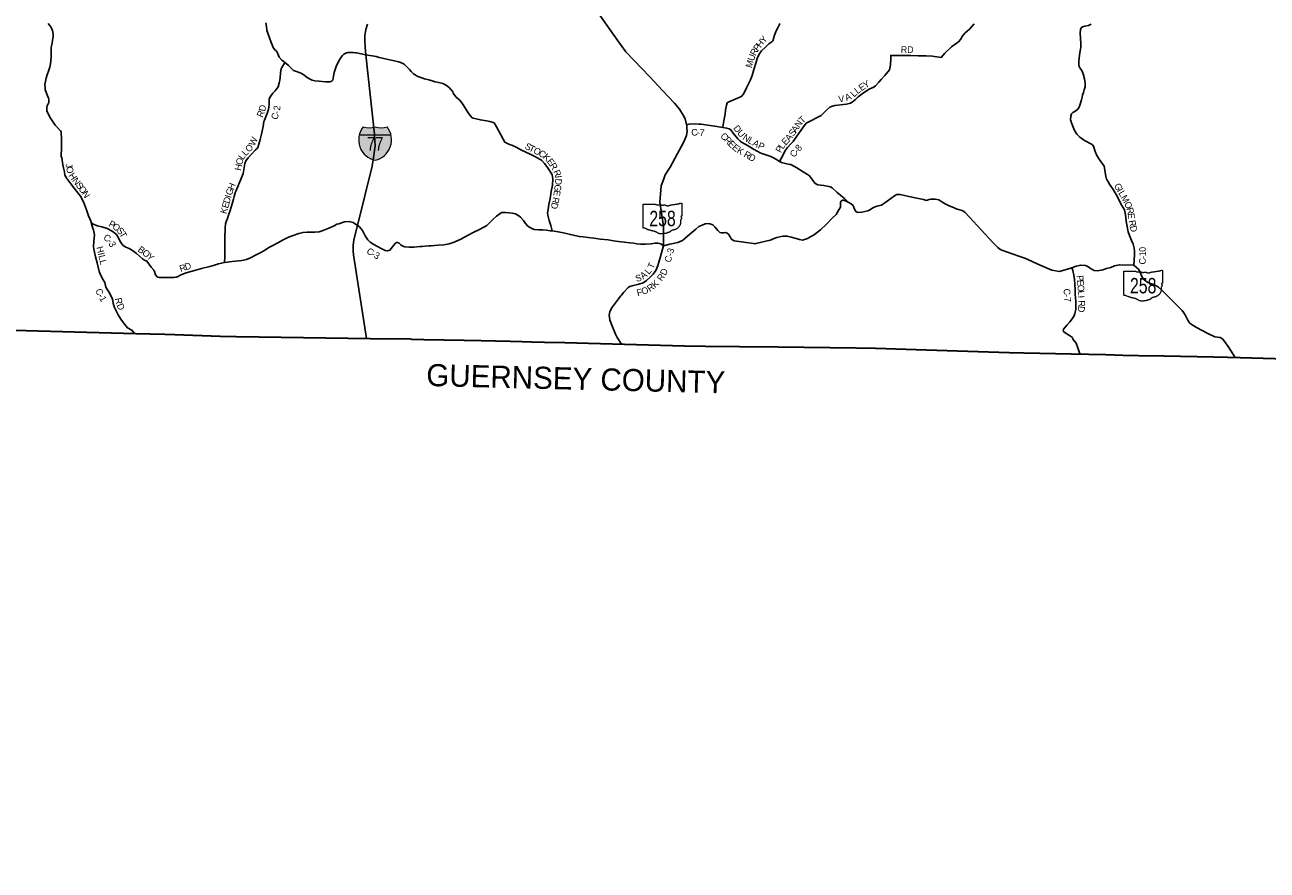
# Model space of a CAD drawing. Header units: feet. Extents: x 2045852 to 2423567, y 671180 to 1091522.
# Tile 4 of 101: x 2217635 to 2273826, y 785822 to 824036. Entities that reach past the tile are written whole.
import ezdxf
from ezdxf.enums import TextEntityAlignment as Align

# ---------------------------------------------------------------- set-up
doc = ezdxf.new("R2010")
doc.units = ezdxf.units.FT
doc.header["$MEASUREMENT"] = 0
doc.linetypes.add('OhDOT_USTN3', pattern=[0.22, 0.165, -0.055])
for name, color, linetype in [('GM_X_Adjacent_County', 7, 'OhDOT_USTN3'), ('GM_X_Adjacent_County_Text', 7, 'Continuous'), ('GM_X_County', 7, 'OhDOT_USTN3'), ('GM_X_County_Road', 3, 'Continuous'), ('GM_X_County_Road_Text', 3, 'Continuous'), ('GM_X_Interstate_Location', 7, 'Continuous'), ('GM_X_Interstate_Route', 1, 'Continuous'), ('GM_X_Interstate_Shield', 7, 'Continuous'), ('GM_X_Interstate_Shield_Hatch_Blue', 162, 'Continuous'), ('GM_X_Interstate_Shield_Hatch_Red', 242, 'Continuous'), ('GM_X_State_Location', 7, 'Continuous'), ('GM_X_State_Route', 1, 'Continuous'), ('GM_X_State_Shield', 7, 'Continuous')]:
    doc.layers.add(name, color=color, linetype=linetype)
doc.styles.add('Style-font30', font='font30.shx')

# ---------------------------------------------------------------- blocks, each defined once
blk = doc.blocks.new('M1-1_2')
at = {"layer": 'GM_X_Interstate_Shield_Hatch_Blue'}
blk.add_hatch(color=256, dxfattribs=at).paths.add_polyline_path([(-718, 398, 0.420565), (-1, -755, 0.420565), (716, 398)])
at = {"layer": 'GM_X_Interstate_Shield_Hatch_Red'}
blk.add_hatch(color=256, dxfattribs=at).paths.add_polyline_path([(716, 398, 0.104765), (545, 753, -0.146746), (-1, 757, -0.146746), (-547, 753, 0.104765), (-718, 398)])
at = {"layer": 'GM_X_Interstate_Shield', "linetype": 'Continuous', "lineweight": 0}
blk.add_line((-718, 398), (716, 398), dxfattribs=at)
for centre, start, end in [((205, 172), 142.1116, 257.5332), ((-279, 1665), 253.7058, 287.0472), ((-207, 172), 282.4668, 37.8884), ((278, 1665), 252.9528, 286.2942)]:
    blk.add_arc(centre, 950, start, end, dxfattribs=at)
at = {"layer": 'GM_X_Interstate_Shield', "linetype": 'Continuous', "lineweight": 0, "style": 'Style-font30', "width": 0.8}
blk.add_attdef('M1-1_2_27372', text='', height=625, dxfattribs=at).set_placement((0, -328), align=Align.CENTER)
blk = doc.blocks.new('M1-H5_3')
at = {"layer": 'GM_X_State_Shield', "color": 7, "linetype": 'Continuous', "lineweight": 13}
blk.add_rational_spline([(889, 90), (889, 366), (889, 642), (889, 642), (889, 643), (893, 663), (868, 660), (668, 605), (457, 588), (381, 580), (315, 549), (240, 521), (173, 560), (112, 595), (47, 566), (7, 549), (-22, 577), (-110, 589), (-199, 583), (-269, 581), (-324, 616), (-324, 616), (-324, 616), (-579, 616), (-834, 616), (-834, 616), (-834, 616), (-854, 614), (-851, 598), (-851, 598), (-851, 598), (-851, 70), (-851, -459), (-851, -459), (-851, -459), (-853, -474), (-835, -477), (-817, -477), (-799, -475), (-764, -473), (-747, -497), (-576, -575), (-384, -610), (-281, -631), (-203, -689), (-95, -759), (39, -728), (85, -714), (134, -717), (195, -718), (237, -683), (257, -669), (280, -677), (334, -668), (367, -632), (435, -561), (548, -554), (886, -443), (829, -154), (821, -106), (863, -70), (888, -16), (859, 37), (840, 63), (876, 72), (892, 76), (889, 90), (889, 90), (889, 90), (889, 90), (889, 90)], [1, 1, 1, 1, 1, 0.602679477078, 1, 0.993510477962, 1, 0.97918266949, 1, 0.861753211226, 1, 0.844914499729, 1, 0.780919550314, 1, 0.992003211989, 1, 0.94119849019, 1, 1, 1, 1, 1, 1, 1, 0.707106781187, 1, 1, 1, 1, 1, 1, 1, 0.729277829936, 1, 0.993307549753, 1, 0.85024490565, 1, 0.989290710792, 1, 0.968903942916, 1, 0.884615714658, 1, 0.975313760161, 1, 0.917850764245, 1, 0.834383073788, 1, 0.938481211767, 1, 0.912928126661, 1, 0.784359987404, 1, 0.905853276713, 1, 0.928432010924, 1, 0.626651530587, 1, 0.776429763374, 1, 1, 1, 1, 1], degree=2, knots=[0, 0, 0, 0.028571, 0.028571, 0.057143, 0.057143, 0.085714, 0.085714, 0.114286, 0.114286, 0.142857, 0.142857, 0.171429, 0.171429, 0.2, 0.2, 0.228571, 0.228571, 0.257143, 0.257143, 0.285714, 0.285714, 0.314286, 0.314286, 0.342857, 0.342857, 0.371429, 0.371429, 0.4, 0.4, 0.428571, 0.428571, 0.457143, 0.457143, 0.485714, 0.485714, 0.514286, 0.514286, 0.542857, 0.542857, 0.571429, 0.571429, 0.6, 0.6, 0.628571, 0.628571, 0.657143, 0.657143, 0.685714, 0.685714, 0.714286, 0.714286, 0.742857, 0.742857, 0.771429, 0.771429, 0.8, 0.8, 0.828571, 0.828571, 0.857143, 0.857143, 0.885714, 0.885714, 0.914286, 0.914286, 0.942857, 0.942857, 0.971429, 0.971429, 1, 1, 1], dxfattribs=at)
at = {"layer": 'GM_X_State_Shield', "color": 7, "linetype": 'Continuous', "lineweight": 13, "style": 'Style-font30', "width": 0.767998}
blk.add_attdef('M1-H5_3_14436', text='', height=696, dxfattribs=at).set_placement((21, -384), align=Align.CENTER)

msp = doc.modelspace()

# ---------------------------------------------------------------- linework, layer by layer
at = {"layer": 'GM_X_Adjacent_County', "flags": 128}
msp.add_lwpolyline([(2188970, 784800), (2192357, 784731), (2196448, 784615), (2197403, 784594), (2200215, 784512), (2200360, 788620), (2200613, 796485), (2200641, 798124), (2200753, 800343), (2200888, 804628), (2200970, 806426), (2200980, 806737), (2200964, 807397), (2200952, 807861), (2200950, 808740), (2200937, 810583), (2203468, 810454), (2205367, 810447), (2208877, 810314), (2211708, 810261), (2213519, 810293), (2215989, 810263), (2216269, 810252), (2216385, 810247), (2222591, 810077), (2224069, 810043), (2226694, 809947), (2227551, 809935), (2233091, 809852), (2233946, 809839), (2234064, 809837), (2234824, 809845), (2235024, 809841), (2235108, 809832), (2235157, 809813), (2237881, 809768), (2239933, 809721), (2240904, 809686), (2241725, 809678), (2244622, 809597), (2247789, 809509), (2251380, 809474), (2251689, 809473), (2255913, 809419), (2258356, 809339), (2262276, 809213), (2265363, 809148), (2266460, 809129), (2267589, 809085), (2268756, 809074), (2271583, 809017), (2272383, 808997), (2274807, 808927), (2275865, 808932), (2278607, 808857), (2281941, 808765), (2284511, 808769), (2285052, 808754), (2286396, 808723), (2287694, 808712), (2288312, 808685), (2293017, 808570), (2292944, 804219), (2292931, 803917), (2292920, 803204), (2292913, 802612), (2292800, 794225), (2292779, 793198), (2293374, 793190), (2298035, 793128), (2299175, 793146), (2301755, 793131), (2303152, 793123), (2305819, 793124), (2310364, 793079), (2313830, 793043), (2317765, 792991), (2319605, 792982), (2320703, 792942), (2324572, 792923), (2324541, 790177), (2324510, 787483), (2324439, 782975), (2324438, 782818), (2324414, 782080), (2324424, 781556), (2324373, 779095), (2324338, 777708), (2324311, 776692), (2324262, 773851), (2324216, 769717), (2324176, 766362), (2324107, 762362), (2324092, 761384), (2324078, 760960), (2323982, 751407), (2323980, 751235), (2323977, 751057), (2323976, 750974), (2323909, 745366), (2323897, 744881), (2323804, 741223), (2323694, 734731), (2323638, 732518), (2323640, 730800), (2323587, 727019), (2323538, 723035), (2323488, 719313), (2323389, 713951), (2323387, 713770), (2323379, 713156), (2322898, 713163), (2321726, 713178), (2321372, 713183), (2320947, 713195), (2320606, 713207), (2318933, 713214), (2314690, 713308), (2309795, 713393), (2307399, 713421), (2307209, 713423), (2303944, 713491), (2303812, 713492), (2299788, 713546), (2299202, 713555), (2299084, 713553), (2291519, 713606), (2291511, 712300), (2287530, 712365), (2286120, 712388), (2284320, 712418), (2283890, 712425), (2283622, 712428), (2280807, 712431), (2280782, 709984), (2280758, 705841), (2280739, 702482), (2280735, 701809), (2280734, 701754), (2280575, 701748), (2279304, 701805), (2274523, 701941), (2268357, 702066), (2267453, 702102), (2266418, 702131), (2259694, 702266), (2259396, 702227), (2259200, 695737), (2259078, 691690), (2257336, 691739), (2253799, 691787), (2252659, 691828), (2251072, 691849), (2250969, 691851), (2249438, 691906), (2242853, 692061), (2240552, 692108), (2237079, 692186), (2235857, 692235), (2233562, 692283), (2228570, 692450), (2227054, 692501), (2227044, 692058), (2226990, 689436), (2226882, 684241), (2226906, 683181), (2226899, 681950), (2226874, 681417), (2226791, 675309), (2226745, 671901), (2226735, 671180), (2226544, 671184), (2224671, 671212), (2223922, 671228), (2223586, 671237), (2223518, 671250), (2221487, 671304), (2214245, 671519), (2214126, 671527), (2207163, 671713), (2206419, 671712), (2204929, 671759), (2203577, 671790), (2199683, 671849), (2197951, 671956), (2194718, 672119), (2194857, 676214), (2194852, 676260), (2194853, 676321), (2194856, 676593), (2194863, 676781), (2194879, 676818), (2194880, 676867), (2194966, 683936), (2195138, 690919), (2195151, 691485), (2195143, 692039), (2195156, 692291), (2195154, 692373), (2195152, 692456), (2195152, 692521), (2195152, 692656), (2195170, 693002), (2195161, 693084), (2195171, 693419), (2195185, 693644), (2195230, 693771), (2195203, 694816), (2195236, 695226), (2195271, 698126), (2195346, 704205), (2193261, 704273), (2191222, 704338), (2187680, 704451), (2186409, 704496), (2186080, 704519), (2184840, 704567), (2185422, 720498), (2185490, 722774), (2185649, 727529), (2185675, 729388), (2185793, 731430), (2186113, 740353), (2186194, 742902), (2186363, 747793), (2186525, 752221), (2186586, 754163), (2186645, 756395), (2186664, 758147), (2186861, 763107), (2186832, 763518), (2186986, 767287), (2187166, 774940), (2187223, 775519), (2187301, 778811), (2187491, 783653), (2187545, 784831)], close=True, dxfattribs=at)
at = {"layer": 'GM_X_County', "flags": 128}
msp.add_lwpolyline([(2243670, 966925), (2245496, 967220), (2251259, 968089), (2252800, 968322), (2253355, 968407), (2253837, 968476), (2254521, 968572), (2255025, 968928), (2255796, 970471), (2256626, 972503), (2256998, 973008), (2257525, 973068), (2258050, 972955), (2258559, 972903), (2259079, 972653), (2259584, 972510), (2260105, 972490), (2261703, 971959), (2262214, 971872), (2262721, 971844), (2262781, 971821), (2263021, 971730), (2263225, 971652), (2263732, 971249), (2264085, 970742), (2264011, 970226), (2263502, 969934), (2262984, 969822), (2262477, 969650), (2261456, 968823), (2260946, 968539), (2260640, 968285), (2264331, 968240), (2265711, 968240), (2270238, 968238), (2272659, 968235), (2280722, 968218), (2285626, 968187), (2286951, 968168), (2287501, 968160), (2288216, 968150), (2292919, 968108), (2296526, 968104), (2296479, 965356), (2296448, 963511), (2296423, 960870), (2296408, 958466), (2296367, 956057), (2296281, 950996), (2296177, 947051), (2296064, 942890), (2296028, 941568), (2295972, 939486), (2295916, 936962), (2299326, 936856), (2302575, 936812), (2308259, 936694), (2311710, 936593), (2311634, 933543), (2311541, 929080), (2311333, 919259), (2311306, 917826), (2311256, 915178), (2311236, 914088), (2311214, 912955), (2311204, 912098), (2311183, 910510), (2311162, 908662), (2311142, 906658), (2311136, 904416), (2311128, 901731), (2311015, 895934), (2310932, 888659), (2310895, 887022), (2310806, 880375), (2310724, 876069), (2310623, 872515), (2310623, 872508), (2310607, 871396), (2310502, 865439), (2310498, 865288), (2310398, 861026), (2310306, 856424), (2310248, 853220), (2310223, 851932), (2310214, 851520), (2310138, 848241), (2310114, 846712), (2310080, 844541), (2310027, 841184), (2307349, 841233), (2303948, 841296), (2299409, 841304), (2298984, 841309), (2298203, 841318), (2296152, 841341), (2293505, 841370), (2293396, 836726), (2293369, 835544), (2293369, 835523), (2293308, 832193), (2293233, 828059), (2293212, 825327), (2293118, 821627), (2293188, 821552), (2293117, 818552), (2293112, 818342), (2293053, 815903), (2293041, 815366), (2293031, 814619), (2293029, 814434), (2293026, 814182), (2293020, 810701), (2293017, 808570), (2288312, 808685), (2287694, 808712), (2286396, 808723), (2285052, 808754), (2284511, 808769), (2281941, 808765), (2278607, 808857), (2275865, 808932), (2274807, 808927), (2272383, 808997), (2271583, 809017), (2268756, 809074), (2267589, 809085), (2266460, 809129), (2265363, 809148), (2262276, 809213), (2258356, 809339), (2255913, 809419), (2251689, 809473), (2251380, 809474), (2247789, 809509), (2244622, 809597), (2241725, 809678), (2240904, 809686), (2239933, 809721), (2237881, 809768), (2235157, 809813), (2235108, 809832), (2235024, 809841), (2234824, 809845), (2234064, 809837), (2233946, 809839), (2233091, 809852), (2227551, 809935), (2226694, 809947), (2224069, 810043), (2222591, 810077), (2216385, 810247), (2216269, 810252), (2215989, 810263), (2213519, 810293), (2213627, 817102), (2213655, 818136), (2213726, 820713), (2213805, 823202), (2213815, 823503), (2213879, 825865), (2213899, 826592), (2213910, 827017), (2213920, 827376), (2213958, 828780), (2214067, 832866), (2214085, 833647), (2214161, 837071), (2214172, 837601), (2214173, 837651), (2214280, 842456), (2214325, 844752), (2214394, 848299), (2214406, 850297), (2214439, 851037), (2214443, 851558), (2214446, 852454), (2214462, 853287), (2214476, 853629), (2214493, 853816), (2214491, 853997), (2214499, 854314), (2214510, 854746), (2214525, 855349), (2214553, 855578), (2214547, 856204), (2214657, 859704), (2214652, 860056), (2214703, 861291), (2214685, 861780), (2214689, 861870), (2214692, 861891), (2214706, 862018), (2214722, 862314), (2214713, 862358), (2214760, 863784), (2213059, 863767), (2212338, 863778), (2207729, 863916), (2205877, 863971), (2201653, 864097), (2200260, 864139), (2197000, 864235), (2196205, 864256), (2196155, 864257), (2196092, 864258), (2195885, 864274), (2195196, 864286), (2194935, 864288), (2191445, 864378), (2189480, 864425), (2188982, 864436), (2188457, 864449), (2187922, 864462), (2187925, 864628), (2187948, 865755), (2187948, 866033), (2188007, 867963), (2188110, 871364), (2188124, 871834), (2188182, 873967), (2188318, 879030), (2188403, 882186), (2188476, 886476), (2188490, 887264), (2188495, 887582), (2188532, 889441), (2188560, 890861), (2188613, 891479), (2190605, 891425), (2191120, 891411), (2193461, 891346), (2197423, 891265), (2199208, 891260), (2199586, 891258), (2199593, 891663), (2199711, 897821), (2199775, 901222), (2199836, 904425), (2199869, 906089), (2199891, 907113), (2199947, 909708), (2200006, 912318), (2200087, 915212), (2200143, 917325), (2200155, 917813), (2200338, 924556), (2200392, 926843), (2200484, 930897), (2200489, 931164), (2200543, 933850), (2200339, 933858), (2200406, 936209), (2200436, 937271), (2200493, 940261), (2200529, 942562), (2200560, 945010), (2200580, 945814), (2200683, 949897), (2200730, 951733), (2200755, 952721), (2200835, 955808), (2200883, 957242), (2200924, 958023), (2200215, 958030), (2199395, 958038), (2199385, 959902), (2202793, 960436), (2203294, 960508), (2204689, 960708), (2205329, 960811), (2211388, 961785), (2213677, 962155), (2216348, 962587), (2220392, 963239), (2223431, 963729), (2224410, 963887), (2224423, 963889), (2230233, 964788), (2231146, 964928), (2231408, 964969), (2232372, 965117), (2232817, 965186), (2235507, 965607), (2235785, 965650), (2240387, 966394)], close=True, dxfattribs=at)
at = {"layer": 'GM_X_County_Road', "flags": 128}
for points in [[(2220636, 815097), (2220627, 815125), (2220520, 815404), (2220421, 815680), (2220295, 816042), (2220151, 816295), (2220035, 816441), (2219873, 816647), (2219721, 816850), (2219533, 817092), (2219483, 817163), (2219449, 817247), (2219427, 817389), (2219388, 817568), (2219357, 817704), (2219316, 817914), (2219301, 818018), (2219285, 818102), (2219285, 818188), (2219290, 818389), (2219295, 818630), (2219288, 818923), (2219275, 819131), (2219273, 819197), (2219242, 819247), (2219009, 819496), (2218794, 819813), (2218706, 819984), (2218633, 820154), (2218626, 820297), (2218640, 820369), (2218724, 820521), (2218714, 820661), (2218701, 820743), (2218674, 820785), (2218595, 820986), (2218560, 821104), (2218550, 821204), (2218546, 821339), (2218563, 821483), (2218599, 821628), (2218647, 821777), (2218725, 821991), (2218765, 822128), (2218797, 822280), (2218814, 822415), (2218819, 822605), (2218825, 822782), (2218826, 822996), (2218843, 823093), (2218864, 823205), (2218892, 823346), (2218912, 823499), (2218915, 823621), (2218888, 823783), (2218806, 823945), (2218688, 824093)], [(2228536, 824132), (2228558, 823956), (2228583, 823785), (2228608, 823712), (2228647, 823618), (2228698, 823444), (2228771, 823232), (2228814, 823131), (2228870, 823007), (2228940, 822906), (2228996, 822864), (2229041, 822795), (2229139, 822573), (2229257, 822446), (2229368, 822364), (2229401, 822340), (2229439, 822310), (2229567, 822204), (2229665, 822089), (2229779, 821974), (2229973, 821910), (2230112, 821856), (2230254, 821779), (2230364, 821688), (2230473, 821608), (2230637, 821541), (2230744, 821511), (2230947, 821491), (2231236, 821465), (2231431, 821463), (2231521, 821489), (2231565, 821535), (2231597, 821710), (2231633, 821879), (2231712, 822157), (2231838, 822408), (2231949, 822579), (2232005, 822650), (2232066, 822708), (2232124, 822748), (2232186, 822774), (2232257, 822787), (2232324, 822789), (2232490, 822781), (2232584, 822773)], [(2251781, 824105), (2251752, 824026), (2251692, 823909), (2251630, 823790), (2251545, 823575), (2251506, 823467), (2251468, 823321), (2251422, 823268), (2251291, 823183), (2251138, 823022), (2250961, 822861), (2250854, 822708), (2250761, 822516), (2250708, 822347), (2250615, 822017), (2250539, 821748), (2250439, 821526), (2250339, 821311), (2250278, 821196), (2250231, 821083), (2250146, 820925), (2250063, 820818), (2249980, 820770), (2249558, 820590), (2249448, 820541), (2249399, 820506), (2249368, 820403), (2249334, 820183)], [(2251769, 817866), (2251853, 818028), (2252035, 818368), (2252124, 818485), (2252283, 818656), (2252392, 818766), (2252555, 818999), (2252808, 819368), (2252928, 819534), (2252982, 819585), (2253187, 819694), (2253474, 819842), (2253654, 819943), (2253751, 820023), (2253898, 820179), (2254043, 820310), (2254121, 820353), (2254269, 820387), (2254800, 820456), (2254982, 820498), (2255060, 820545), (2255203, 820666), (2255334, 820782), (2255503, 820912), (2255652, 821021), (2255827, 821123), (2255883, 821154), (2255999, 821210), (2256118, 821284), (2256267, 821442), (2256364, 821570), (2256532, 821751), (2256738, 822009), (2256791, 822224), (2256810, 822510), (2256799, 822656), (2256977, 822655), (2257381, 822651), (2257709, 822648), (2258045, 822640), (2258397, 822637), (2258682, 822619), (2258776, 822603), (2258984, 822574), (2259089, 822565), (2259248, 822756), (2259554, 823047), (2259717, 823165), (2259818, 823235), (2259885, 823280), (2259952, 823377), (2260067, 823559), (2260170, 823678), (2260255, 823750), (2260360, 823847), (2260578, 824087)], [(2266618, 816975), (2266618, 816975), (2266579, 817040), (2266565, 817063), (2266528, 817187), (2266490, 817474), (2266452, 817642), (2266382, 817760), (2266225, 817970), (2266124, 818127), (2266050, 818313), (2265977, 818548), (2265907, 818631), (2265568, 818813), (2265355, 818953), (2265211, 819100), (2265114, 819258), (2265021, 819482), (2264978, 819602), (2264938, 819741), (2264946, 819904), (2264972, 820010), (2265036, 820069), (2265175, 820151), (2265264, 820231), (2265324, 820316), (2265373, 820450), (2265422, 820643), (2265455, 820764), (2265471, 820862), (2265512, 820985), (2265548, 821094), (2265592, 821235), (2265600, 821395), (2265567, 821603), (2265507, 821817), (2265442, 821974), (2265353, 822093), (2265322, 822147), (2265313, 822223), (2265315, 822377), (2265327, 822539), (2265360, 822778), (2265380, 822933), (2265392, 823025), (2265398, 823178), (2265377, 823434), (2265368, 823660), (2265380, 823824), (2265411, 823901), (2265470, 823952), (2265576, 823977), (2265750, 824004), (2265869, 824067)], [(2232584, 822773), (2232635, 822769), (2232854, 822727), (2233063, 822686), (2233521, 822599), (2233655, 822568)], [(2229401, 822340), (2229330, 822233), (2229252, 822112), (2229224, 822044), (2229200, 821878), (2229184, 821633), (2229138, 821403), (2229086, 821239), (2228964, 821058), (2228857, 820945), (2228783, 820850), (2228723, 820748), (2228691, 820683), (2228679, 820454), (2228657, 820207), (2228631, 820124), (2228582, 820002), (2228471, 819725), (2228450, 819660), (2228416, 819436), (2228344, 819091), (2228282, 818861), (2228225, 818643), (2228190, 818531), (2228156, 818460), (2228052, 818367), (2227882, 818192), (2227731, 818030), (2227623, 817889), (2227589, 817776), (2227556, 817584), (2227503, 817322), (2227384, 817016), (2227221, 816624), (2227152, 816438), (2227110, 816278), (2227071, 816163), (2227008, 815951), (2226921, 815651), (2226849, 815427), (2226806, 815287), (2226761, 815172), (2226718, 815034), (2226700, 814865), (2226682, 814397), (2226677, 813817), (2226674, 813548), (2226672, 813295)], [(2233655, 822568), (2234548, 822361), (2234677, 822318), (2234755, 822279), (2234809, 822239), (2234914, 822137), (2235028, 822024), (2235108, 821934), (2235208, 821828), (2235403, 821707), (2235585, 821636), (2235718, 821598), (2235909, 821544), (2236060, 821503), (2236201, 821458), (2236358, 821425), (2236547, 821387), (2236628, 821344), (2236714, 821290), (2236838, 821182), (2236989, 821009), (2237004, 820948), (2237132, 820787), (2237245, 820679), (2237331, 820611), (2237466, 820418), (2237573, 820262), (2237688, 820066), (2237788, 819918), (2237868, 819836), (2237913, 819813), (2238239, 819741), (2238523, 819702), (2238667, 819666), (2238774, 819638), (2238859, 819602), (2238975, 819433), (2239146, 819098), (2239264, 818864), (2239340, 818739), (2239563, 818635), (2239664, 818595), (2239892, 818487), (2240066, 818393), (2240103, 818376), (2240263, 818303), (2240487, 818185), (2240730, 818071), (2240946, 817954), (2240957, 817947)], [(2249334, 820183), (2249334, 820182), (2249307, 820002), (2249252, 819704), (2249226, 819515), (2249212, 819398)], [(2247565, 819530), (2247680, 819550), (2247915, 819555), (2248116, 819546), (2248228, 819545), (2248522, 819500), (2248846, 819454), (2249113, 819417), (2249212, 819398), (2249379, 819368), (2249496, 819332), (2249561, 819290), (2249677, 819141), (2249883, 818890), (2249997, 818781), (2250055, 818737), (2250353, 818568), (2250591, 818424), (2250795, 818304), (2250897, 818251), (2250965, 818222), (2251199, 818145), (2251372, 818086), (2251504, 818032), (2251633, 817949), (2251769, 817866), (2251866, 817807), (2252035, 817763), (2252224, 817725), (2252288, 817716), (2252557, 817566), (2252841, 817397), (2253041, 817269), (2253127, 817218), (2253241, 817042), (2253365, 816881), (2253436, 816833), (2253503, 816800), (2253768, 816767), (2254070, 816707), (2254153, 816673), (2254374, 816459), (2254540, 816318), (2254697, 816202), (2254802, 816103), (2254881, 816019)], [(2240957, 817947), (2240959, 817945), (2241021, 817907), (2241145, 817774), (2241251, 817636), (2241372, 817451), (2241487, 817259), (2241520, 817075), (2241497, 816791), (2241448, 816501), (2241400, 816181), (2241336, 815912), (2241302, 815695), (2241276, 815539), (2241288, 815431), (2241357, 815192), (2241423, 814959), (2241481, 814724)], [(2267803, 813170), (2267823, 813636), (2267825, 813815), (2267809, 813947), (2267763, 814117), (2267697, 814280), (2267595, 814518), (2267539, 814672), (2267477, 814997), (2267449, 815155), (2267413, 815446), (2267368, 815675), (2267230, 815922), (2267148, 816086), (2267000, 816360), (2266858, 816592), (2266703, 816831), (2266618, 816975)], [(2220636, 815097), (2220732, 815030), (2220917, 814948), (2221124, 814911), (2221365, 814835), (2221585, 814710), (2221775, 814557), (2221888, 814371), (2221960, 814214), (2222076, 814062), (2222207, 813984), (2222352, 813927), (2222507, 813833), (2222687, 813693), (2222960, 813465), (2223050, 813391), (2223155, 813357), (2223346, 813087), (2223466, 812940), (2223506, 812887), (2223538, 812737), (2223598, 812666), (2223657, 812630), (2223723, 812613), (2223820, 812610), (2223994, 812616), (2224128, 812618), (2224267, 812609), (2224369, 812608), (2224485, 812633), (2224570, 812659), (2224663, 812722), (2224939, 812829), (2225309, 812937), (2225620, 813017), (2225995, 813115), (2226210, 813175), (2226395, 813227), (2226526, 813265), (2226672, 813295), (2227018, 813342), (2227316, 813367), (2227442, 813376), (2227659, 813434), (2227848, 813509), (2228071, 813619), (2228303, 813749), (2228516, 813869), (2228670, 813971), (2228823, 814045), (2229082, 814188), (2229345, 814335), (2229565, 814431), (2229775, 814521), (2230022, 814599), (2230221, 814652), (2230403, 814669), (2230750, 814663), (2230950, 814678), (2231077, 814718), (2231385, 814850), (2231627, 814958), (2231745, 815027), (2231841, 815044), (2232094, 815130), (2232308, 815142), (2232491, 815094), (2232674, 814973), (2232754, 814920), (2232902, 814733), (2233034, 814505), (2233145, 814314), (2233260, 814206), (2233421, 814112), (2233750, 813923), (2233935, 813830), (2234042, 813822), (2234147, 813851), (2234328, 814070), (2234384, 814146), (2234445, 814194), (2234495, 814201), (2234572, 814167), (2234646, 814092), (2234696, 814042), (2234823, 814003), (2235020, 813987), (2235231, 813985), (2235504, 814018), (2235607, 814022), (2235749, 814030), (2235909, 814040), (2236006, 814047), (2236159, 814056), (2236325, 814083), (2236593, 814093), (2236829, 814134), (2237058, 814214), (2237357, 814348), (2237660, 814508), (2237943, 814658), (2238164, 814774), (2238396, 814890), (2238524, 814969), (2238669, 815106), (2238806, 815244), (2238975, 815390), (2239133, 815509), (2239214, 815549), (2239284, 815551), (2239368, 815553), (2239672, 815527), (2239831, 815488), (2239984, 815398), (2240055, 815341), (2240076, 815324), (2240191, 815193), (2240226, 815139)], [(2222591, 810077), (2222480, 810238), (2222283, 810337), (2222104, 810563), (2221978, 810736), (2221863, 810920), (2221775, 811072), (2221692, 811265), (2221635, 811432), (2221616, 811568), (2221585, 811686), (2221427, 811960), (2221320, 812154), (2221266, 812302), (2221250, 812383), (2221171, 812516), (2221090, 812680), (2221003, 812889), (2220913, 813280), (2220838, 813549), (2220755, 813894), (2220740, 814016), (2220762, 814250), (2220781, 814529), (2220745, 814749), (2220682, 814942), (2220636, 815097)], [(2240226, 815139), (2240226, 815139), (2240275, 815062), (2240384, 814937), (2240574, 814825), (2240671, 814787), (2240868, 814770), (2241063, 814763), (2241231, 814752), (2241390, 814731), (2241481, 814724), (2241674, 814689), (2241922, 814649), (2242053, 814624), (2242311, 814556), (2242507, 814507), (2242719, 814466), (2242881, 814452), (2243119, 814422), (2243366, 814393), (2243672, 814352), (2244020, 814313), (2244358, 814263), (2244738, 814219), (2245000, 814181), (2245167, 814160), (2245322, 814134), (2245483, 814116), (2245712, 814115), (2245968, 814136), (2246129, 814162), (2246284, 814166), (2246405, 814141), (2246518, 814043)], [(2246518, 814043), (2246486, 813937), (2246350, 813455), (2246278, 813207), (2246218, 813039), (2246168, 812935), (2246051, 812761), (2245906, 812609), (2245749, 812479), (2245597, 812380), (2245402, 812315), (2245105, 812243), (2245002, 812203), (2244923, 812156), (2244735, 811959), (2244623, 811814), (2244594, 811779), (2244490, 811650), (2244213, 811292), (2244148, 811197), (2244101, 811070), (2244071, 810905), (2244074, 810802), (2244092, 810705), (2244151, 810542), (2244357, 810056), (2244431, 809896), (2244622, 809597)], [(2264985, 813058), (2265033, 812938), (2265084, 812716), (2265111, 812525), (2265129, 812318), (2265141, 812033), (2265150, 811812), (2265151, 811734), (2265172, 811503), (2265180, 811344), (2265166, 811175), (2265132, 810980), (2265100, 810875), (2265009, 810745), (2264898, 810609), (2264783, 810470), (2264686, 810362), (2264621, 810275), (2264600, 810194), (2264692, 810111), (2264882, 809988), (2265015, 809902), (2265041, 809825), (2265186, 809642), (2265270, 809432), (2265344, 809209), (2265363, 809148)]]:
    msp.add_lwpolyline(points, dxfattribs=at)
at = {"layer": 'GM_X_Interstate_Route', "flags": 128}
msp.add_lwpolyline([(2233091, 809852), (2232507, 813634), (2232491, 813812), (2232486, 814054), (2232511, 814321), (2232674, 814973), (2233340, 817643), (2233404, 818022), (2233456, 818362), (2233474, 818570), (2233469, 818813), (2233452, 819098), (2233063, 822686), (2233029, 823034), (2233008, 823362), (2233011, 823562), (2233059, 823831), (2233133, 824061)], dxfattribs=at)
at = {"layer": 'GM_X_State_Route', "flags": 128}
for points in [[(2243393, 824841), (2244243, 823610), (2244428, 823364), (2244825, 822823), (2245897, 821693), (2246478, 821072), (2246752, 820781), (2247016, 820501), (2247246, 820229), (2247408, 819956), (2247503, 819782), (2247565, 819530), (2247571, 819506), (2247571, 819339), (2247589, 819227), (2247556, 819030), (2247444, 818745), (2247029, 817995), (2246818, 817610), (2246602, 817254), (2246539, 817081), (2246423, 816752), (2246360, 816022), (2246529, 814931), (2246518, 814043)], [(2246518, 814043), (2246810, 814128), (2247171, 814199), (2247389, 814288), (2247715, 814570), (2247986, 814799), (2248118, 814915), (2248265, 814988), (2248412, 815046), (2248504, 815051), (2248619, 815039), (2248705, 815014), (2248758, 814989), (2248843, 814902), (2248982, 814745), (2249076, 814656), (2249159, 814627), (2249249, 814627), (2249328, 814648), (2249407, 814625), (2249464, 814567), (2249544, 814452), (2249590, 814365), (2249659, 814303), (2249725, 814272), (2250591, 814148), (2250647, 814140), (2250705, 814150), (2251344, 814300), (2251399, 814313), (2251429, 814339), (2251483, 814362), (2251642, 814420), (2251923, 814483), (2252120, 814484), (2252301, 814434), (2252518, 814383), (2252677, 814335), (2252814, 814309), (2252906, 814330), (2253029, 814376), (2253354, 814560), (2253493, 814664), (2253621, 814770), (2253894, 815029), (2254150, 815292), (2254335, 815457), (2254454, 815669), (2254522, 815801), (2254524, 815927), (2254524, 816013), (2254557, 816070), (2254617, 816109), (2254655, 816110), (2254677, 816106), (2254682, 816105), (2254881, 816019), (2255004, 815946), (2255100, 815869), (2255131, 815781), (2255177, 815668), (2255244, 815588), (2255321, 815559), (2255493, 815574), (2255763, 815624), (2255858, 815676), (2256017, 815778), (2256092, 815813), (2256170, 815837), (2256379, 815889), (2256635, 816068), (2256967, 816312), (2257072, 816371), (2257136, 816374), (2257221, 816360), (2257762, 816249), (2258284, 816138), (2258421, 816102), (2258537, 816146), (2258626, 816163), (2258807, 816156), (2258982, 816122), (2259115, 816040), (2259263, 815938), (2259437, 815850), (2259557, 815804), (2259810, 815707), (2260027, 815638), (2260149, 815561), (2260361, 815349), (2261424, 814193), (2261638, 813975), (2261739, 813896), (2261828, 813846), (2262600, 813574), (2262866, 813491), (2263562, 813174), (2264091, 812946), (2264434, 812885), (2264985, 813058), (2265183, 813126), (2265393, 813179), (2265605, 813164), (2265718, 813105), (2265836, 813015), (2266008, 812925), (2266160, 812917), (2266390, 812968), (2266556, 813018), (2266750, 813073), (2266915, 813142), (2267147, 813191), (2267803, 813170), (2268001, 812998), (2268063, 812883), (2268155, 812661), (2268266, 812512), (2268428, 812394), (2268593, 812332), (2268736, 812280), (2268914, 812178), (2269144, 811969), (2269537, 811576), (2269986, 811118), (2270063, 811019), (2270128, 810902), (2270235, 810684), (2270313, 810567), (2270389, 810498), (2270631, 810359), (2271143, 810079), (2271466, 809936), (2271697, 809901), (2271824, 809824), (2272056, 809501), (2272383, 808997)]]:
    msp.add_lwpolyline(points, dxfattribs=at)

# ---------------------------------------------------------------- block references
at = {"layer": 'GM_X_Interstate_Shield', "color": 7, "linetype": 'Continuous', "lineweight": 0}
ref = msp.add_blockref('M1-1_2', (2233479, 818670), dxfattribs=at)
ref.add_attrib('M1-1_2_27372', '77', dxfattribs={"color": 7, "linetype": 'Continuous', "lineweight": 0, "height": 625, "style": 'Style-font30', "width": 0.8}).set_placement((2233479, 818342), align=Align.CENTER)
at = {"layer": 'GM_X_State_Shield', "color": 7, "linetype": 'Continuous', "lineweight": 13}
ref = msp.add_blockref('M1-H5_3', (2246458, 815319), dxfattribs=at)
ref.add_attrib('M1-H5_3_27656', '258', dxfattribs={"linetype": 'Continuous', "height": 696.1, "style": 'Style-font30', "width": 0.767998}).set_placement((2246479, 814935), align=Align.CENTER)
ref = msp.add_blockref('M1-H5_3', (2268198, 812283), dxfattribs=at)
ref.add_attrib('M1-H5_3_27656', '258', dxfattribs={"linetype": 'Continuous', "height": 696.1, "style": 'Style-font30', "width": 0.767998}).set_placement((2268219, 811899), align=Align.CENTER)

# ---------------------------------------------------------------- texts
at = {"layer": 'GM_X_Adjacent_County_Text', "style": 'Style-font30'}
msp.add_text('GUERNSEY COUNTY', height=1000, rotation=358.5747, dxfattribs=at).set_placement((2235784, 807711))
at = {"layer": 'GM_X_County_Road_Text', "style": 'Style-font30'}
for s, rotation, p in [('H', 50.2, (2250913, 822978)), ('Y', 49.9594, (2251081, 823181)), ('U', 71.3796, (2250601, 822376)), ('R', 61.1372, (2250680, 822614)), ('P', 52.7205, (2250792, 822820)), ('RD', 359.0093, (2257252, 822773)), ('M', 74.0428, (2250513, 822067)), ('L', 43.168, (2255141, 820750)), ('L', 37.0285, (2255298, 820898)), ('E', 33.7947, (2255473, 821030)), ('Y', 28.8611, (2255654, 821151)), ('D', 76.2885, (2228494, 820100)), ('V', 6.9678, (2254451, 820528)), ('A', 23.0331, (2254802, 820584)), ('R', 67.7065, (2228386, 819826)), ('C', 68.7523, (2229033, 819720)), ('2', 84.6409, (2229177, 820156)), ('-', 73.9374, (2229131, 819978)), ('T', 42.9572, (2252808, 819561)), ('C', 358.7432, (2247775, 819035)), ('7', 355.191, (2248139, 819025)), ('D', 307.358, (2249660, 819359)), ('U', 310.893, (2249833, 819133)), ('S', 54.9969, (2252399, 818975)), ('A', 55.1078, (2252516, 819142)), ('N', 54.6922, (2252666, 819358)), ('W', 66.8753, (2228029, 818539)), ('-', 357.7356, (2248020, 819030)), ('C', 313.8794, (2249068, 818988)), ('R', 313.9552, (2249239, 818810)), ('E', 314.565, (2249413, 818631)), ('N', 327.0698, (2250075, 818873)), ('L', 329.9649, (2250311, 818721)), ('A', 332.5759, (2250519, 818602)), ('P', 335.3642, (2250767, 818473)), ('E', 46.4638, (2252047, 818570)), ('A', 50.9091, (2252219, 818752)), ('L', 47.4856, (2227632, 818087)), ('O', 46.2674, (2227782, 818251)), ('S', 331.9367, (2240218, 818456)), ('T', 332.9208, (2240402, 818358)), ('O', 334.2514, (2240609, 818253)), ('C', 330.8612, (2240842, 818140)), ('K', 316.0046, (2241041, 818032)), ('E', 320.8061, (2249597, 818447)), ('K', 330.0055, (2249814, 818275)), ('R', 329.8576, (2250122, 818097)), ('D', 330.0743, (2250336, 817972)), ('P', 61.8283, (2251833, 818227)), ('L', 54.1081, (2251923, 818396)), ('C', 48.3496, (2252425, 818017)), ('8', 49.4634, (2252674, 818299)), ('-', 48.5751, (2252590, 818203)), ('J', 282.1888, (2219468, 817737)), ('O', 281.3778, (2219498, 817600)), ('H', 78.7665, (2227407, 817426)), ('O', 75.9328, (2227458, 817681)), ('L', 55.1747, (2227510, 817911)), ('E', 307.2642, (2241223, 817858)), ('R', 302.496, (2241355, 817685)), ('H', 303.7147, (2219599, 817224)), ('N', 307.8582, (2219759, 816986)), ('R', 291.4615, (2241529, 817412)), ('D', 266.7636, (2241629, 817094)), ('I', 277.2238, (2241614, 817202)), ('S', 307.73, (2219921, 816777)), ('O', 307.1708, (2220044, 816618)), ('N', 302.2239, (2220200, 816413)), ('G', 72.5408, (2226995, 816304)), ('H', 68.8547, (2227072, 816551)), ('E', 261.0062, (2241579, 816577)), ('G', 262.1069, (2241615, 816837)), ('G', 301.4567, (2266886, 816765)), ('I', 300.4778, (2267023, 816541)), ('L', 299.351, (2267085, 816436)), ('E', 73.389, (2226820, 815719)), ('D', 73.39, (2226884, 815934)), ('I', 73.3501, (2226960, 816187)), ('D', 258.6295, (2241480, 816025)), ('R', 258.4352, (2241530, 816268)), ('M', 298.3406, (2267194, 816242)), ('O', 296.4755, (2267348, 815958)), ('K', 73.3946, (2226745, 815466)), ('R', 284.1915, (2267459, 815737)), ('E', 277.7719, (2267518, 815507)), ('P', 331.0543, (2221394, 814948)), ('O', 324.7892, (2221564, 814854)), ('S', 313.619, (2221768, 814712)), ('R', 280.2638, (2267563, 815179)), ('D', 282.0742, (2267609, 814926)), ('C', 326.4691, (2221158, 814357)), ('3', 296.3393, (2221411, 814153)), ('-', 307.293, (2221344, 814239)), ('T', 299.6907, (2221896, 814581)), ('HILL', 283.5706, (2220863, 813982)), ('B', 323.8584, (2222715, 813819)), ('O', 323.1046, (2222914, 813674)), ('Y', 315.8681, (2223117, 813522)), ('C', 327.9177, (2233059, 813731)), ('-', 330.2629, (2233279, 813593)), ('3', 331.5019, (2233392, 813528)), ('C-3', 74.1822, (2246844, 813272)), ('0', 93.4981, (2268344, 813783)), ('1', 89.0272, (2268341, 813573)), ('R', 19.8224, (2224688, 812856)), ('D', 17.5237, (2224917, 812939)), ('T', 65.4542, (2246056, 812977)), ('C', 88.3449, (2268331, 813200)), ('-', 88.4833, (2268338, 813447)), ('S', 16.788, (2245304, 812409)), ('A', 37.3384, (2245602, 812521)), ('L', 49.8916, (2245864, 812730)), ('R', 53.9488, (2246441, 812421)), ('D', 65.5567, (2246620, 812678)), ('P', 275.4198, (2265208, 812697)), ('C', 294.5661, (2220814, 812033)), ('F', 14.1411, (2245354, 811767)), ('O', 19.8462, (2245582, 811826)), ('R', 35.4489, (2245909, 811957)), ('K', 42.6051, (2246141, 812126)), ('C', 271.4326, (2264622, 812108)), ('E', 274.6035, (2265227, 812497)), ('O', 273.4518, (2265245, 812275)), ('L', 273.0957, (2265261, 812012)), ('1', 298.9722, (2220990, 811676)), ('-', 299.6888, (2220930, 811782)), ('R', 282.1834, (2221709, 811664)), ('D', 293.0556, (2221780, 811365)), ('7', 274.8242, (2264635, 811720)), ('-', 272.5227, (2264628, 811856)), ('I', 273.069, (2265273, 811788)), ('R', 271.5106, (2265284, 811575)), ('D', 264.3666, (2265291, 811338))]:
    msp.add_text(s, height=300, rotation=rotation, dxfattribs=at).set_placement(p)
at = {"layer": 'GM_X_Interstate_Location', "style": 'Style-font30'}
msp.add_text('77', height=0.0000833, rotation=0, dxfattribs=at).set_placement((2233274, 818462))
for s in ['.', '-', ',']:
    msp.add_text(s, height=0.0000833, dxfattribs=at).set_placement((2233479, 818670), align=Align.MIDDLE_CENTER)
at = {"layer": 'GM_X_State_Location', "style": 'Style-font30'}
for p in [(2246104, 815246), (2267845, 812210)]:
    msp.add_text('258', height=0.0000833, rotation=0, dxfattribs=at).set_placement(p)
for s, p in [('s', (2246458, 815319)), ('r', (2246458, 815319)), ('s', (2268198, 812283)), ('r', (2268198, 812283))]:
    msp.add_text(s, height=0.0000833, dxfattribs=at).set_placement(p, align=Align.MIDDLE_CENTER)

doc.saveas('drawing.dxf')
